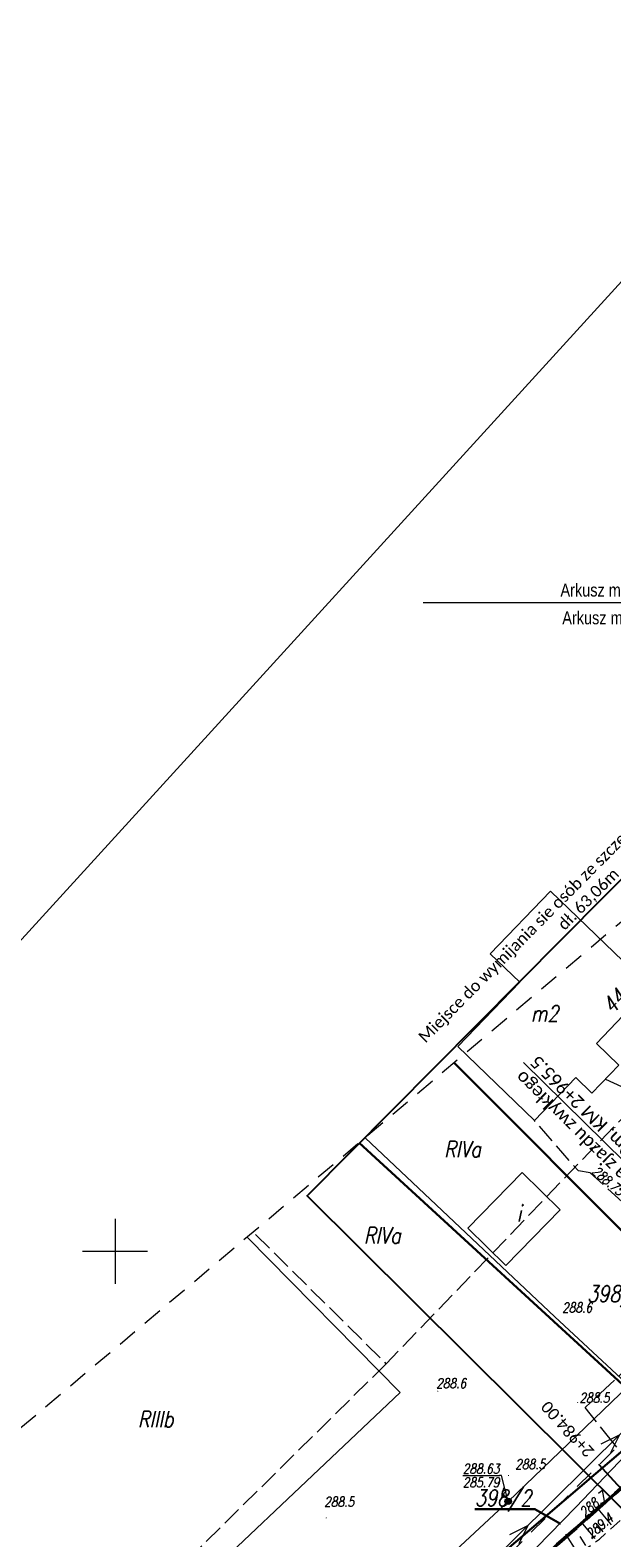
# Model space of a CAD drawing. Header units: metres. Extents: x -1 to 7476305, y 0 to 5497191.
# Tile 11 of 115: x 7474893 to 7474938, y 5496678 to 5496794. Entities that reach past the tile are written whole.
import ezdxf
from ezdxf.enums import TextEntityAlignment as Align

# ---------------------------------------------------------------- set-up
doc = ezdxf.new("R2010")
doc.units = ezdxf.units.M
for name, pattern in [('420-500', [1.5, 1, -0.5]), ('EGBK02-500', [2, 1.5, -0.5]), ('EGBO02-500', [2.5, 1.5, -1]), ('Krawedz', [0.75, 0.5, -0.25]), ('KTCR02-500', [1.5, 1, -0.5]), ('KTJZ01-500', [2, 1.5, -0.5]), ('SUP _P_01-500', [2.5, 2, -0.5])]:
    doc.linetypes.add(name, pattern=pattern)
for name, color, linetype, lineweight, true_color in [('BUBZ01_1', 7, 'Continuous', 5, 0x0a0909), ('EGBB01', 7, 'Continuous', 5, 0x0a0909), ('EGBD03', 7, 'Continuous', 5, 0x0a0909), ('EGBK02', 7, 'Continuous', 5, 0x0a0909), ('EGBO02', 7, 'Continuous', 5, 0x0a0909), ('KTCR02', 7, 'Continuous', 5, 0x0a0909), ('KTJZ01', 7, 'Continuous', 5, 0x0a0909), ('KTOK05_01', 7, 'Continuous', 5, 0x0a0909), ('RAMKA_DRUK', 7, 'Continuous', 5, 0x0a0909), ('RTPW01', 7, 'Continuous', 5, 0x0a0909), ('RTPW02', 7, 'Continuous', 5, 0x0a0909), ('suepnn', 7, 'Continuous', 5, 0x0a0909), ('SUPG_P_01', 7, 'Continuous', 5, 0x0a0909), ('SUPK_01', 7, 'Continuous', 5, 0x0a0909), ('SUUS15_05_K', 7, 'Continuous', 5, 0x0a0909), ('Warstwa 1', 7, 'Continuous', 5, 0x0a0909)]:
    doc.layers.add(name, color=color, linetype=linetype, lineweight=lineweight, true_color=true_color)
for name, color, linetype in [('D_ naprawakonstrukcji', 7, 'Continuous'), ('D_Granice pasa drogowego', 30, '420-500'), ('D_Linia charakterystyczna', 10, 'Continuous'), ('D_Skarpa przy palisadach', 7, 'Continuous')]:
    doc.layers.add(name, color=color, linetype=linetype)
doc.layers.add('S-1_proj_obnizenia', color=7, linetype='Krawedz', lineweight=30)
doc.layers.add('S-5_opis_poprzeczka', color=7, linetype='Continuous', lineweight=25)
doc.styles.add('! rom po 1.8mm', font='calibri.ttf', dxfattribs={"height": 0.9})
doc.styles.add('KAMIL', font='calibri.ttf', dxfattribs={"height": 0.75})
doc.styles.add('romans_pochyl', font='calibri.ttf', dxfattribs={"height": 0.75})
doc.styles.add('Style-Arial', font='arial.ttf')
doc.styles.add('Style-ITALIC_1250', font='ITALIC_1250.shx')
doc.linetypes.add('KTOK05_01-500', pattern='A,3.75,[13,dgnlstyle-rozp_2015.shx,S=0.002778,R=0,X=0,Y=0],3.75', length=7.5)
doc.dimstyles.new('! 500', dxfattribs={"dimscale": 5, "dimtxt": 0.9, "dimasz": 0.18, "dimexe": 0.08, "dimexo": 0.04, "dimgap": 0.07, "dimtad": 1, "dimzin": 1, "dimtxsty": '! rom po 1.8mm', "dimcen": 0.09, "dimclrd": 256, "dimclre": 256, "dimclrt": 256, "dimazin": 1, "dimtfac": 1, "dimtix": 1, "dimtmove": 1, "dimatfit": 1, "dimfxl": 0.2, "dimlwd": -1, "dimlwe": -1, "dimarcsym": 0})

# ---------------------------------------------------------------- blocks, each defined once
blk = doc.blocks.new('*D106')
at = {"layer": 'D_Skarpa przy palisadach', "transparency": 16777216}
for p, q in [((7474959.17, 5496748.96), (7474914.87, 5496704.33)), ((7474983.84, 5496724.6), (7474959.21, 5496749.05)), ((7474939.41, 5496679.85), (7474914.78, 5496704.29))]:
    blk.add_line(p, q, dxfattribs=at)
at = {"layer": 'D_Skarpa przy palisadach', "lineweight": 30, "transparency": 16777216}
for points in [[(7474959.16, 5496748.97), (7474959.18, 5496748.95), (7474959.24, 5496749.02)], [(7474914.86, 5496704.34), (7474914.88, 5496704.32), (7474914.81, 5496704.26)]]:
    blk.add_solid(points, dxfattribs=at)
at = {"layer": 'Defpoints', "color": 0, "lineweight": 30, "transparency": 16777216}
for p in [(7474983.85, 5496724.59), (7474914.81, 5496704.26), (7474939.42, 5496679.83)]:
    blk.add_point(p, dxfattribs=at)
at = {"layer": 'D_Skarpa przy palisadach', "lineweight": 30, "transparency": 16777216, "insert": (7474936.03, 5496727.63), "char_height": 0.9, "attachment_point": 5, "rotation": 45.2116, "style": '! rom po 1.8mm'}
blk.add_mtext('Miejsce do wymijania sie osób ze szczególnymi potrzebami\\Pdł. 63,06m', dxfattribs=at)
blk = doc.blocks.new('SUUS15_05_K')
at = {"layer": 'SUUS15_05_K', "linetype": 'Continuous', "lineweight": 13, "true_color": 0x7a7a7a}
h = blk.add_hatch(color=8, dxfattribs=at)
edge = h.paths.add_edge_path()
edge.add_arc((0, 0), 0.25, 0, 360)
at = {"layer": 'SUUS15_05_K', "color": 36, "linetype": 'Continuous', "lineweight": 13, "true_color": 0x803300}
blk.add_circle((0, 0), 0.25, dxfattribs=at)
blk = doc.blocks.new('RTPW01')
at = {"layer": 'RTPW01', "linetype": 'Continuous', "lineweight": 13, "true_color": 0x0a0909}
h = blk.add_hatch(color=18, dxfattribs=at)
edge = h.paths.add_edge_path()
edge.add_arc((0, 0), 0.045, 0, 360)
blk = doc.blocks.new('RTPW02')
at = {"layer": 'RTPW02', "linetype": 'Continuous', "lineweight": 13, "true_color": 0x0a0909}
h = blk.add_hatch(color=18, dxfattribs=at)
edge = h.paths.add_edge_path()
edge.add_arc((0, 0), 0.045, 0, 360)
blk = doc.blocks.new('MDCP_klauzula')
at = {"layer": 'BUBZ01_1', "color": 252, "linetype": 'Continuous', "lineweight": 18}
for p, q in [((7474937.24, 5496680.13), (7474938.26, 5496678.9)), ((7474935.94, 5496679.14), (7474937, 5496677.85)), ((7474937.11, 5496679), (7474937.63, 5496678.37)), ((7474934.74, 5496678.19), (7474935.6, 5496676.86)), ((7474935.84, 5496678.01), (7474936.29, 5496677.31))]:
    blk.add_line(p, q, dxfattribs=at)
at = {"layer": 'EGBB01', "color": 252, "linetype": 'Continuous', "lineweight": 18, "flags": 128}
for points in [[(7474941.28, 5496720.36), (7474933.59, 5496727.76), (7474928.94, 5496722.93), (7474931.21, 5496720.75), (7474926.44, 5496715.78), (7474932.35, 5496710.09), (7474935.53, 5496713.4), (7474936.78, 5496712.19), (7474938.86, 5496714.36), (7474937.13, 5496716.03), (7474941.28, 5496720.36)], [(7474934.33, 5496703.19), (7474930.14, 5496698.91), (7474927.2, 5496701.79), (7474931.39, 5496706.07), (7474934.33, 5496703.19)]]:
    blk.add_lwpolyline(points, close=True, dxfattribs=at)
at = {"layer": 'EGBD03', "color": 96, "linetype": 'Continuous', "lineweight": 30}
for p, q in [((7474926.16, 5496714.54), (7474947.66, 5496692.99)), ((7474942.02, 5496687.07), (7474918.82, 5496708.35))]:
    blk.add_line(p, q, dxfattribs=at)
at = {"layer": 'EGBD03', "color": 96, "linetype": 'Continuous', "lineweight": 30, "flags": 128}
for points in [[(7474993.36, 5496735.23), (7474973.58, 5496716.35), (7474940.06, 5496682.64), (7474905.9, 5496652.41), (7474901.86, 5496653.48)], [(7474901.86, 5496653.48), (7474904.99, 5496655.48), (7474942.02, 5496687.07), (7474947.66, 5496692.99), (7474962.54, 5496707.65), (7474977.8, 5496722.29)], [(7474934.35, 5496678.99), (7474932.38, 5496680.11), (7474932.13, 5496680.11)]]:
    blk.add_lwpolyline(points, dxfattribs=at)
at = {"layer": 'EGBK02', "color": 252, "linetype": 'EGBK02-500', "lineweight": 18, "flags": 128}
for points in [[(7474960.65, 5496732.67), (7474920.92, 5496691.33), (7474910.65, 5496701.47)], [(7474920.92, 5496691.33), (7474896.92, 5496667.65), (7474902.57, 5496661.71), (7474898.15, 5496657.74)]]:
    blk.add_lwpolyline(points, dxfattribs=at)
at = {"layer": 'EGBO02', "color": 252, "linetype": 'EGBO02-500', "lineweight": 18, "flags": 128}
blk.add_lwpolyline([(7474841.22, 5496643), (7474887.13, 5496580.23), (7474952.72, 5496636.53), (7475011.49, 5496696.7), (7475042.45, 5496728.27), (7475075.82, 5496754.64), (7475151.98, 5496814.31), (7475207.79, 5496879.8), (7475244.47, 5496937.34), (7475261.93, 5496992.56), (7475290.27, 5497036.6), (7475361.87, 5497109.05), (7475312.93, 5497156.38), (7475281.54, 5497123.71), (7475238.61, 5497076.13), (7475203.1, 5497029.31), (7475176.13, 5496968.87), (7475152.28, 5496929.36), (7475127.02, 5496890.88), (7475061.02, 5496837.94), (7474956.29, 5496739.91), (7474841.22, 5496643)], close=True, dxfattribs=at)
blk.add_lwpolyline([(7474912.6, 5496658.95), (7474940.28, 5496686.46), (7474968.57, 5496715.77), (7474999.42, 5496746.26), (7475028.24, 5496772.67), (7475043.44, 5496787.33), (7475072.16, 5496810.29), (7475094.11, 5496826.62), (7475118.39, 5496845.32), (7475126.95, 5496853.28), (7475138.02, 5496865.45)], dxfattribs=at)
at = {"layer": 'KTCR02', "color": 252, "linetype": 'KTCR02-500', "lineweight": 18, "flags": 128}
blk.add_lwpolyline([(7474917.97, 5496663.8), (7474918.54, 5496663.46), (7474920.1, 5496665.03), (7474922.69, 5496667.15), (7474925.41, 5496669.17), (7474930.18, 5496672.58), (7474933.83, 5496675.24), (7474934.85, 5496675.99), (7474937.36, 5496677.81), (7474939.48, 5496679.71)], dxfattribs=at)
at = {"layer": 'KTJZ01', "color": 252, "linetype": 'KTJZ01-500', "lineweight": 18, "flags": 128}
for points in [[(7474936.66, 5496706.06), (7474935.74, 5496706.19), (7474932.35, 5496710.09)], [(7474947.31, 5496695.72), (7474947.05, 5496695.86), (7474947.38, 5496696.21), (7474936.66, 5496706.06)]]:
    blk.add_lwpolyline(points, dxfattribs=at)
at = {"layer": 'KTOK05_01', "color": 252, "linetype": 'KTOK05_01-500', "lineweight": 18}
for p, q in [((7474933.93, 5496694.94), (7474919.3, 5496708.75)), ((7474942.2, 5496687.24), (7474933.93, 5496694.94))]:
    blk.add_line(p, q, dxfattribs=at)
at = {"layer": 'KTOK05_01', "color": 252, "linetype": 'KTOK05_01-500', "lineweight": 18, "flags": 128}
for points in [[(7474901.23, 5496669.48), (7474921.98, 5496689.11), (7474910.18, 5496701.08)], [(7474948.15, 5496693.49), (7474942.2, 5496687.24), (7474935.53, 5496680.27), (7474930.51, 5496675.11), (7474916.63, 5496665.67)]]:
    blk.add_lwpolyline(points, dxfattribs=at)
at = {"layer": 'RAMKA_DRUK', "color": 252, "linetype": 'Continuous', "lineweight": 18, "flags": 128}
blk.add_lwpolyline([(7475318.82, 5497191.06), (7474803.96, 5496626.71), (7474911.08, 5496528.99), (7475425.94, 5497093.33)], dxfattribs=at)
at = {"layer": 'suepnn', "color": 1, "linetype": 'Continuous', "lineweight": 13, "true_color": 0xfa0000, "flags": 128}
for points in [[(7474928.26, 5496675.3), (7474960.81, 5496707.54), (7474991.55, 5496737.68)], [(7474937.5, 5496685.16), (7474938.92, 5496685.86), (7474938.21, 5496684.45)], [(7474930.44, 5496678.16), (7474931.85, 5496678.86), (7474931.14, 5496677.45)]]:
    blk.add_lwpolyline(points, dxfattribs=at)
at = {"layer": 'SUPG_P_01', "color": 52, "linetype": 'SUP _P_01-500', "lineweight": 13, "true_color": 0xbebf00, "flags": 128}
blk.add_lwpolyline([(7474949.64, 5496671.24), (7474936.26, 5496687.96), (7474951.31, 5496701.97)], dxfattribs=at)
at = {"layer": 'SUPK_01', "color": 36, "linetype": 'Continuous', "lineweight": 13, "true_color": 0x803300, "flags": 128}
for points in [[(7474937.82, 5496713.28), (7474947.03, 5496709.05), (7474951.57, 5496701.12)], [(7474919.99, 5496630.71), (7474895.67, 5496651.31), (7474911.12, 5496662.85), (7474930.32, 5496680.72), (7474951.57, 5496701.12)]]:
    blk.add_lwpolyline(points, dxfattribs=at)
at = {"layer": 'SUUS15_05_K', "color": 252, "linetype": 'Continuous', "lineweight": 18, "flags": 128}
blk.add_lwpolyline([(7474930.32, 5496680.72), (7474929.8, 5496682.71), (7474929.65, 5496682.71)], dxfattribs=at)
at = {"layer": 'Warstwa 1', "color": 252, "linetype": 'Continuous', "lineweight": 18}
for p, q in [((7475103.61, 5496750), (7474923.76, 5496750)), ((7474900, 5496702.5), (7474900, 5496697.5)), ((7474897.5, 5496700), (7474902.5, 5496700))]:
    blk.add_line(p, q, dxfattribs=at)
at = {"layer": 'RTPW01', "color": 252, "linetype": 'Continuous', "lineweight": 18}
for p in [(7474933.93, 5496694.94), (7474924.89, 5496689.21), (7474935.68, 5496688.34), (7474930.35, 5496682.71), (7474916.29, 5496679.44), (7474936.13, 5496679.29)]:
    blk.add_blockref('RTPW01', p, dxfattribs=at)
at = {"layer": 'RTPW02', "color": 252, "linetype": 'Continuous', "lineweight": 18}
blk.add_blockref('RTPW02', (7474936.66, 5496706.06), dxfattribs=at)
at = {"layer": 'SUUS15_05_K', "color": 252, "linetype": 'Continuous', "lineweight": 18}
blk.add_blockref('SUUS15_05_K', (7474930.32, 5496680.72), dxfattribs=at)
at = {"layer": 'EGBB01', "color": 252, "linetype": 'Continuous', "lineweight": 18, "style": 'Style-ITALIC_1250', "width": 0.8}
blk.add_text('44', height=1.25, rotation=46.1411, dxfattribs=at).set_placement((7474938.96, 5496718.84), align=Align.CENTER)
for s, p in [('m2', (7474933.14, 5496718.33)), ('i', (7474931.17, 5496702.93))]:
    blk.add_text(s, height=1.25, dxfattribs=at).set_placement(p, align=Align.MIDDLE_CENTER)
at = {"layer": 'EGBD03', "color": 96, "linetype": 'Continuous', "lineweight": 30, "style": 'Style-ITALIC_1250', "width": 0.8}
blk.add_text('398/10', height=1.25, dxfattribs=at).set_placement((7474936.41, 5496696.1))
blk.add_text('%%u398/2%%U', height=1.25, dxfattribs=at).set_placement((7474932.13, 5496680.36), align=Align.RIGHT)
at = {"layer": 'EGBK02', "color": 252, "linetype": 'Continuous', "lineweight": 18, "style": 'Style-ITALIC_1250', "width": 0.8}
for s, p in [('RIVa', (7474925.39, 5496707.25)), ('RIVa', (7474919.21, 5496700.6)), ('RIIIb', (7474901.77, 5496686.43))]:
    blk.add_text(s, height=1.25, dxfattribs=at).set_placement(p)
at = {"layer": 'RTPW01', "color": 252, "linetype": 'Continuous', "lineweight": 18, "style": 'Style-ITALIC_1250', "width": 0.8}
for s, p in [('288.6', (7474934.48, 5496695.29)), ('288.6', (7474924.77, 5496689.45)), ('288.5', (7474935.82, 5496688.33)), ('288.5', (7474930.87, 5496683.21)), ('288.5', (7474916.13, 5496680.31))]:
    blk.add_text(s, height=0.75, dxfattribs=at).set_placement(p)
for s, p in [('288.7', (7474936.22, 5496679.46)), ('289.4', (7474936.73, 5496677.8))]:
    blk.add_text(s, height=0.75, rotation=39.9764, dxfattribs=at).set_placement(p)
at = {"layer": 'RTPW02', "color": 252, "linetype": 'Continuous', "lineweight": 18, "style": 'Style-ITALIC_1250', "width": 0.8}
blk.add_text('288.75', height=0.75, rotation=319.6207, dxfattribs=at).set_placement((7474936.72, 5496706.06))
at = {"layer": 'SUUS15_05_K', "color": 36, "linetype": 'Continuous', "lineweight": 13, "true_color": 0x803300, "style": 'Style-ITALIC_1250', "width": 0.8}
blk.add_text('%%u288.63%%U', height=0.75, dxfattribs=at).set_placement((7474929.65, 5496682.86), align=Align.RIGHT)
blk.add_text('%%o285.79%%O', height=0.75, dxfattribs=at).set_placement((7474929.65, 5496682.56), align=Align.TOP_RIGHT)
blk.add_text('k', height=0.75, dxfattribs=at).set_placement((7474929.7, 5496681))
at = {"layer": 'Warstwa 1', "color": 252, "linetype": 'Continuous', "lineweight": 18, "style": 'Style-Arial', "width": 0.8}
for s, p in [('Arkusz mapy: 7.115.17.20.1.2', (7474941.78, 5496750.98)), ('Arkusz mapy: 7.115.17.20.1.4', (7474941.92, 5496748.84))]:
    blk.add_text(s, height=1, dxfattribs=at).set_placement(p, align=Align.MIDDLE_CENTER)

msp = doc.modelspace()

# ---------------------------------------------------------------- linework, layer by layer
at = {"layer": 'D_ naprawakonstrukcji', "color": 18, "lineweight": 30, "true_color": 0x000000, "flags": 128}
msp.add_lwpolyline([(7475032.26, 5496770.67), (7475010.572, 5496750.962), (7475002.025, 5496743.148), (7474993.311, 5496735.182), (7474991.33, 5496733.29), (7474987.11, 5496729.262), (7474981.728, 5496724.125), (7474978.688, 5496721.224), (7474975.041, 5496717.744), (7474967.615, 5496710.352), (7474955.357, 5496698.026), (7474948.808, 5496691.442), (7474943.173, 5496685.776), (7474941.426, 5496684.019), (7474940.056, 5496682.642), (7474939.655, 5496682.287), (7474931.483, 5496675.053)], dxfattribs=at)
at = {"layer": 'D_Granice pasa drogowego', "lineweight": 50, "ltscale": 2, "flags": 128}
msp.add_lwpolyline([(7474871.194, 5496602.021), (7474875.844, 5496605.985), (7474886.51, 5496614.328), (7474893.187, 5496619.551), (7474906.364, 5496629.859), (7474908.002, 5496630.38), (7474914.804, 5496638.74), (7474928.905, 5496651.777), (7474946.406, 5496669.552), (7474957.321, 5496680.639), (7474994.148, 5496718.045), (7475014.642, 5496738.841), (7475028.014, 5496750.844), (7475033.755, 5496755.998), (7475037.841, 5496759.479), (7475046.672, 5496767.002), (7475050.423, 5496770.198), (7475056.626, 5496775.2), (7475065.197, 5496781.478), (7475069.506, 5496784.668), (7475083.953, 5496795.64), (7475091.313, 5496801.229), (7475097.69, 5496806.073), (7475103.398, 5496810.407), (7475110.576, 5496816.081), (7475114.68, 5496819.326), (7475120.064, 5496824.042), (7475130.991, 5496833.37), (7475144.36, 5496846.35), (7475159.914, 5496864.742), (7475165.321, 5496871.433), (7475168.549, 5496875.377), (7475175.09, 5496884.328), (7475189.457, 5496903.989), (7475193.179, 5496911.075), (7475198.108, 5496920.456), (7475202.904, 5496929.586), (7475209.984, 5496944.676), (7475224.229, 5496974.661), (7475228.871, 5496985.456), (7475234.774, 5496999.181), (7475235.211, 5497000), (7475244.883, 5497018.143), (7475247.158, 5497021.622), (7475253.509, 5497032.362), (7475263.655, 5497046.357), (7475275.03, 5497059.7), (7475278.404, 5497063.267), (7475280.249, 5497065.127), (7475283.737, 5497068.192), (7475289.77, 5497074.68), (7475292.049, 5497076.649), (7475298.288, 5497082.039), (7475318.081, 5497097.784), (7475318.6, 5497101.12), (7475308.342, 5497109.277), (7475299.764, 5497105.915), (7475300.031, 5497102.685), (7475290.434, 5497094.878), (7475285.765, 5497091.08), (7475277.631, 5497083.259), (7475263.588, 5497069.572), (7475259.571, 5497065.54), (7475255.16, 5497060.7), (7475248.447, 5497051.193), (7475241.071, 5497040.575), (7475236.851, 5497034.5), (7475232.87, 5497026.192), (7475228.603, 5497017.286), (7475222.129, 5497003.773), (7475221.6, 5497002.67), (7475223.058, 5497002.07), (7475222.491, 5496999.056), (7475222.104, 5496998.239), (7475217.488, 5496988.479), (7475214.662, 5496982.503), (7475211.997, 5496976.871), (7475210.402, 5496973.497), (7475207.108, 5496966.534), (7475200.594, 5496952.761), (7475195.041, 5496942.357), (7475186.706, 5496926.741), (7475181.863, 5496917.665), (7475180.812, 5496915.697), (7475174.258, 5496906.159), (7475161.354, 5496887.311), (7475156.287, 5496881.059), (7475137.148, 5496857.357), (7475129.378, 5496848.794), (7475126.377, 5496845.473), (7475122.357, 5496841.906), (7475113.346, 5496833.897), (7475108.201, 5496829.327), (7475103.572, 5496825.562), (7475101.251, 5496823.675), (7475097.151, 5496820.343), (7475092.412, 5496817.061), (7475083.189, 5496810.712), (7475063.35, 5496796.429), (7475055.25, 5496790.597), (7475035.25, 5496773.04), (7475032.26, 5496770.67), (7475010.572, 5496750.962), (7475002.025, 5496743.148), (7474993.311, 5496735.182), (7474991.33, 5496733.29), (7474987.11, 5496729.262), (7474981.728, 5496724.125), (7474978.688, 5496721.224), (7474975.041, 5496717.744), (7474967.615, 5496710.352), (7474955.357, 5496698.026), (7474948.808, 5496691.442), (7474943.173, 5496685.776), (7474941.426, 5496684.019), (7474940.056, 5496682.642), (7474939.655, 5496682.287), (7474931.483, 5496675.053), (7474923.147, 5496667.674), (7474919.881, 5496664.783), (7474908.976, 5496655.13), (7474905.9, 5496652.407), (7474901.86, 5496653.48)], dxfattribs=at)

# ---------------------------------------------------------------- dimensions: what is measured, and where the dimension line sits
at = {"layer": 'D_Skarpa przy palisadach', "color": 18, "lineweight": 30, "true_color": 0x000000}
dim = msp.add_aligned_dim(p1=(7474983.85, 5496724.59), p2=(7474939.423, 5496679.833), distance=-34.68, text='Miejsce do wymijania sie osób ze szczególnymi potrzebami\\Pdł. <>m', dimstyle='! 500', override={"dimscale": 0.5}, dxfattribs=at)
dim.commit()
dim.dimension.update_dxf_attribs({"geometry": '*D106', "text_midpoint": (7474936.028, 5496727.632)})

# ---------------------------------------------------------------- next in the draw order: block references
at = {"layer": 'RTPW01', "color": 18, "lineweight": 30, "true_color": 0x000000}
msp.add_blockref('MDCP_klauzula', (0, 0), dxfattribs=at)

# ---------------------------------------------------------------- next in the draw order: linework, layer by layer
at = {"layer": 'D_Linia charakterystyczna', "color": 10, "linetype": 'Continuous', "lineweight": 30, "ltscale": 0.1}
msp.add_polyline3d([(7475032.26, 5496770.67, 0.567), (7475010.572, 5496750.962, 1.313), (7475002.025, 5496743.148, 0.372), (7474993.311, 5496735.182, 0.752), (7474987.212, 5496729.359, 1.093), (7474984.844, 5496727.099, 1.132), (7474981.218, 5496723.639, 1.009), (7474975.041, 5496717.744, 0.787), (7474967.616, 5496710.353, -288.346), (7474956.018, 5496698.691, 0.872), (7474949.549, 5496692.186, 0.886), (7474940.083, 5496682.669, 0.41), (7474931.483, 5496675.053, 0.678)], dxfattribs=at)
at = {"layer": 'D_Linia charakterystyczna', "color": 10, "linetype": 'Continuous', "lineweight": -3, "ltscale": 0.1}
msp.add_polyline3d([(7474940.083, 5496682.669, 288.684), (7474937.052, 5496679.985, 288.804), (7474931.483, 5496675.053, 289.024)], dxfattribs=at)
at = {"layer": 'D_Linia charakterystyczna', "color": 212, "linetype": 'Continuous', "lineweight": 40, "true_color": 0xd200d2}
msp.add_polyline3d([(7474931.483, 5496675.053, 289.024), (7474937.068, 5496679.997, 288.703), (7474940.056, 5496682.642, 288.684)], dxfattribs=at)
at = {"layer": 'S-1_proj_obnizenia', "color": 7, "linetype": 'Continuous', "lineweight": 18}
msp.add_line((7474954.668, 5496691.77), (7474931.5, 5496714.562), dxfattribs=at)
at = {"layer": 'S-5_opis_poprzeczka', "color": 7, "linetype": 'Continuous', "lineweight": 25}
msp.add_lwpolyline([(7474944.757, 5496675.462), (7474944.082, 5496676.199), (7474937.325, 5496683.571)], dxfattribs=at)

# ---------------------------------------------------------------- next in the draw order: texts
at = {"layer": 'S-1_proj_obnizenia', "color": 7, "linetype": 'Continuous', "lineweight": 30, "insert": (7474931.767, 5496714.299), "char_height": 1, "attachment_point": 6, "rotation": 135.46867, "style": 'KAMIL'}
msp.add_mtext('{\\C256;Przebudowa \\fCalibri|b0|i0|c238|p34;zjazdu zwykłego\\P\\fCalibri|b0|i0|c0|p34; szer. 3,50m, KM 2+965.5}', dxfattribs=at)
at = {"layer": 'S-5_opis_poprzeczka', "color": 7, "linetype": 'Continuous', "lineweight": 25, "insert": (7474933.443, 5496688.548), "char_height": 0.9, "attachment_point": 9, "rotation": 132.50343, "style": 'romans_pochyl'}
msp.add_mtext('{\\fCalibri|b0|i0|c238|p34;\\C256;2+984.00}', dxfattribs=at)

doc.saveas('drawing.dxf')
